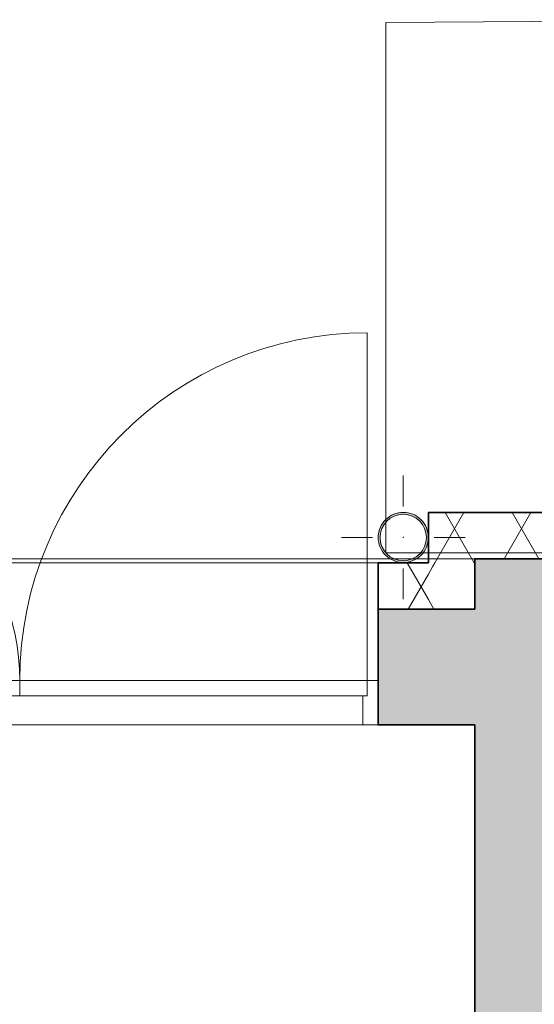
# Model space of a CAD drawing. Header units: millimetres. Extents: x 82175 to 237000, y 24756 to 471700.
# Tile 178 of 256: x 93942 to 95274, y 386978 to 389527. Entities that reach past the tile are written whole.
import ezdxf

# ---------------------------------------------------------------- set-up
doc = ezdxf.new("R2010")
doc.units = ezdxf.units.MM
for name, color, linetype in [('- A - ocieplenie', 8, 'Continuous'), ('Drzwi Archicad', 8, 'Continuous'), ('Instalacje - Wod_Kan', 8, 'Continuous'), ('Konstrukcja - Stropy', 8, 'Continuous'), ('Konstrukcja - Ściany zewnętrzne', 8, 'Continuous'), ('Okna Archicada', 8, 'Continuous'), ('z JAN', 8, 'Continuous')]:
    doc.layers.add(name, color=color, linetype=linetype)
pattern_1 = [(60, (-135208.59, 662558.78), (-129.90381, 75), []), (120, (-135208.59, 662558.78), (129.90381, 75), [])]

msp = doc.modelspace()

# ---------------------------------------------------------------- hatches: boundary and pattern name
at = {"layer": '- A - ocieplenie', "linetype": 'Continuous', "lineweight": 13}
h = msp.add_hatch(dxfattribs=at)
h.set_pattern_fill('Izolacja_miękka_0002', color=8, style=0, pattern_type=2)
h.set_pattern_definition(pattern_1)
h.paths.add_polyline_path([(95120, 388121), (95120, 388251), (95000, 388251), (95000, 388121)])
h = msp.add_hatch(dxfattribs=at)
h.set_pattern_fill('Izolacja_miękka_0002', color=8, style=0, pattern_type=2)
h.set_pattern_definition(pattern_1)
h.paths.add_polyline_path([(95619.7, 388251), (95120, 388251), (95120, 388131), (95619.7, 388131)])
h = msp.add_hatch(dxfattribs=at)
h.set_pattern_fill('Izolacja_miękka_0002', color=8, style=0, pattern_type=2)
h.set_pattern_definition(pattern_1)
h.paths.add_polyline_path([(95000, 388121), (94869.9, 388121), (94869.9, 388001), (95000, 388001)])
h = msp.add_hatch(dxfattribs=at)
h.set_pattern_fill('Izolacja_miękka_0002', color=8, style=0, pattern_type=2)
h.set_pattern_definition(pattern_1)
h.paths.add_polyline_path([(95000, 388001), (95120, 388001), (95000, 388121)])
h = msp.add_hatch(dxfattribs=at)
h.set_pattern_fill('Izolacja_miękka_0002', color=8, style=0, pattern_type=2)
h.set_pattern_definition(pattern_1)
h.paths.add_polyline_path([(95000, 388121), (95120, 388001), (95120, 388121)])
at = {"layer": 'Instalacje - Wod_Kan', "linetype": 'Continuous', "lineweight": 13}
h = msp.add_hatch(color=8, dxfattribs=at)
h.paths.add_polyline_path([(94935, 388251.3, 0.414214), (94870, 388186.3, 0.414214), (94935, 388121.3, 0.414214), (95000, 388186.3, 0.414214)])
h.paths.add_polyline_path([(94935, 388246.3, -1), (94935, 388126.3, -1)], flags=0)
at = {"layer": 'Konstrukcja - Ściany zewnętrzne', "linetype": 'Continuous', "lineweight": 13}
for points in [[(95620, 385811), (95620, 388131), (95120, 388131), (95120, 385811)], [(95120, 387701), (95120, 388001), (94869.9, 388001), (94869.9, 387701)]]:
    msp.add_hatch(color=8, dxfattribs=at).paths.add_polyline_path(points)

# ---------------------------------------------------------------- linework, layer by layer
at = {"layer": '- A - ocieplenie', "color": 8, "linetype": 'Continuous', "lineweight": 35, "ltscale": 100}
msp.add_line((94869.9, 388121), (94869.9, 388001), dxfattribs=at)
at = {"layer": '- A - ocieplenie', "color": 8, "linetype": 'Continuous', "lineweight": 35, "ltscale": 100, "flags": 128}
for points in [[(95000, 388251), (95000, 388121)], [(95120, 388251), (95000, 388251)], [(95669.7, 388251), (95120, 388251)], [(95120, 388131), (95619.7, 388131)], [(95120, 388001), (95120, 388131)], [(95000, 388121), (94869.9, 388121)], [(94869.9, 388001), (95000, 388001)], [(95120, 388001), (95000, 388001)]]:
    msp.add_lwpolyline(points, dxfattribs=at)
at = {"color": 8, "linetype": 'Continuous', "lineweight": 35, "ltscale": 100, "flags": 128}
msp.add_lwpolyline([(94869.9, 387701), (94869.9, 388001)], dxfattribs=at)
at = {"layer": 'Drzwi Archicad', "color": 8, "linetype": 'Continuous', "lineweight": 13, "ltscale": 100}
for p, q in [((94841.9, 387816), (94841.9, 388716)), ((93941.9, 387816), (93353.5, 387816)), ((93941.9, 387816), (94841.9, 387816)), ((93941.9, 387776), (93941.9, 387816)), ((93941.9, 387776), (93941.9, 387816)), ((94869.9, 387816), (94841.9, 387816)), ((94841.9, 387816), (94841.9, 387776)), ((94841.9, 387816), (94841.9, 387776)), ((94869.9, 387701), (94869.9, 387816)), ((93353.5, 387776), (93941.9, 387776)), ((94841.9, 387776), (93941.9, 387776)), ((94841.9, 387776), (94829.9, 387776)), ((94829.9, 387776), (94829.9, 387701)), ((94829.9, 387701), (94869.9, 387701))]:
    msp.add_line(p, q, dxfattribs=at)
at = {"layer": 'Drzwi Archicad', "color": 8, "linetype": 'Continuous', "lineweight": 35, "ltscale": 100}
for p, q in [((94869.9, 387816), (94869.9, 388001)), ((94869.9, 387701), (94869.9, 387816)), ((94869.9, 387701), (94869.9, 387816))]:
    msp.add_line(p, q, dxfattribs=at)
at = {"layer": 'Drzwi Archicad', "color": 8, "linetype": 'Continuous', "lineweight": 13, "ltscale": 100}
for centre, radius, start, end in [((94841.9, 387816), 900, 90, 180), ((93353.5, 387816), 588.4, 0, 90)]:
    msp.add_arc(centre, radius, start, end, dxfattribs=at)
at = {"layer": 'Instalacje - Wod_Kan', "color": 8, "linetype": 'Continuous', "lineweight": 0, "ltscale": 100}
for p, q in [((94935, 388266.3), (94935, 388346.3)), ((94855, 388186.3), (94775, 388186.3)), ((95015, 388186.3), (95095, 388186.3)), ((94935, 388106.3), (94935, 388026.3))]:
    msp.add_line(p, q, dxfattribs=at)
at = {"layer": 'Instalacje - Wod_Kan', "color": 8, "linetype": 'Continuous', "lineweight": 20, "ltscale": 100, "flags": 128}
for points in [[(94935, 388251.3, 0.414214), (94870, 388186.3, 0.414214), (94935, 388121.3, 0.414214), (95000, 388186.3, 0.414214)], [(94935, 388246.3, -1), (94935, 388126.3, -1)]]:
    msp.add_lwpolyline(points, format="xyb", close=True, dxfattribs=at)
at = {"layer": 'Instalacje - Wod_Kan', "color": 8, "linetype": 'Continuous', "lineweight": 0, "ltscale": 100}
msp.add_point((94935, 388186.3), dxfattribs=at)
at = {"layer": 'Konstrukcja - Stropy', "color": 8, "linetype": 'Continuous', "lineweight": 13, "ltscale": 100, "flags": 128}
for points in [[(92769.2, 386238.5), (95615.8, 386237.2), (95615.8, 388131), (92786.1, 388131)], [(93116.8, 386230.7), (95120, 386229.8), (95120, 387701), (93129.9, 387701)]]:
    msp.add_lwpolyline(points, close=True, dxfattribs=at)
at = {"layer": 'Konstrukcja - Ściany zewnętrzne', "color": 8, "linetype": 'Continuous', "lineweight": 35, "ltscale": 100, "flags": 128}
for points in [[(95620, 388131), (95120, 388131)], [(95120, 388131), (95120, 388001)], [(95120, 388001), (94869.9, 388001)], [(94869.9, 387701), (95120, 387701)], [(95120, 387701), (95120, 385811)]]:
    msp.add_lwpolyline(points, dxfattribs=at)
at = {"layer": 'Okna Archicada', "color": 8, "linetype": 'Continuous', "lineweight": 13, "ltscale": 100}
msp.add_line((93319.9, 388121), (94869.9, 388121), dxfattribs=at)
at = {"layer": 'Okna Archicada', "color": 8, "linetype": 'Continuous', "lineweight": 35, "ltscale": 100}
msp.add_line((94869.9, 388121), (94869.9, 388001), dxfattribs=at)
at = {"layer": 'z JAN', "color": 8, "linetype": 'Continuous', "lineweight": 13, "ltscale": 100, "flags": 128}
msp.add_lwpolyline([(94889.9, 389519.3), (94889.9, 388146.3), (95886.9, 388146.3), (95898.2, 389526.8)], close=True, dxfattribs=at)

doc.saveas('drawing.dxf')
